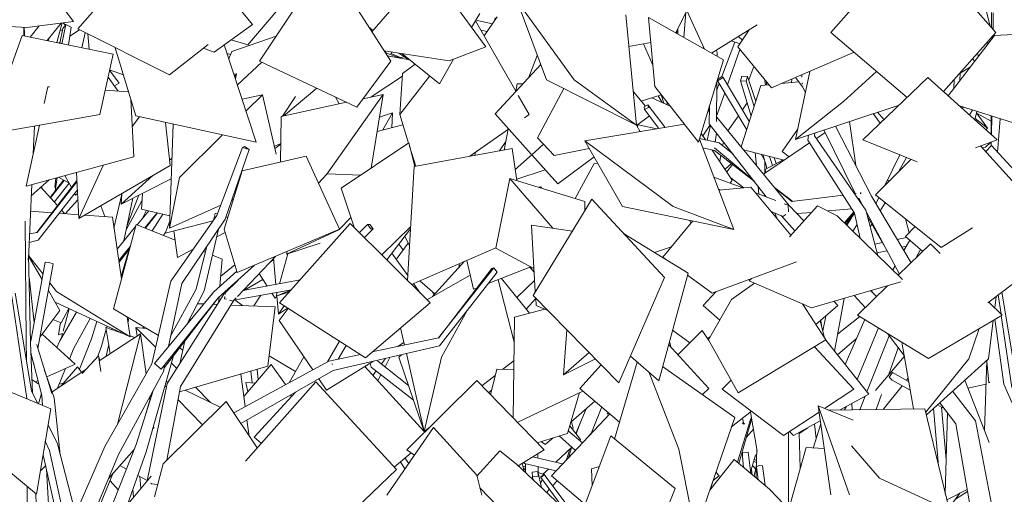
# Model space of a CAD drawing. Header units: millimetres. Extents: x 27350 to 76432, y -300 to 6935.
# Tile 30 of 43: x 71152 to 73440, y 3322 to 4426. Entities that reach past the tile are written whole.
import ezdxf

# ---------------------------------------------------------------- set-up
doc = ezdxf.new("R2010")
doc.units = ezdxf.units.MM
doc.header["$MEASUREMENT"] = 0
doc.layers.add('Nouveau_VRD _ Végétation.VRD', color=7, linetype='Continuous')

# ---------------------------------------------------------------- blocks, each defined once
blk = doc.blocks.new('Élément de coupe_71')
at = {"layer": 'Nouveau_VRD _ Végétation.VRD', "color": 7, "linetype": 'Continuous', "lineweight": 15}
for p, q in [((71287.1, 4403.9), (71441.4, 4580.6)), ((71277.4, 4421.5), (71179.3, 4552.3)), ((71693, 4414.2), (71591, 4540.8)), ((72235.4, 4362.1), (72116.6, 4524.9)), ((71709.6, 4329.1), (71823.9, 4501.6)), ((71970.7, 4397.3), (72040, 4477.3)), ((72376, 4285.9), (72308.2, 4468.6)), ((72440.3, 4285.9), (72308.2, 4468.6)), ((71682.3, 4366.7), (71754, 4451.6)), ((72014.3, 4329.1), (71932.5, 4457.1)), ((72202.4, 4407.4), (72221.1, 4440.2)), ((71168.8, 4407.7), (70912.7, 4421.5)), ((71168.8, 4407.7), (71277.4, 4421.5)), ((71215.7, 4376.8), (71248.4, 4417.8)), ((71238.4, 4372.2), (71251.3, 4418.2)), ((72585.8, 4180.2), (72560.7, 4437.1)), ((72787.6, 4332.1), (72613.4, 4430.9)), ((72628, 4269.8), (72613.4, 4430.9)), ((71161.7, 4392), (71161.6, 4408.1)), ((71163.1, 4394.5), (71162.9, 4408.1)), ((71163.2, 4387.6), (71163.1, 4394.5)), ((71176.3, 4385), (71197.6, 4411.4)), ((71245.8, 4370.6), (71252.8, 4405.1)), ((71250.4, 4369.7), (71259.8, 4414.6)), ((71252.8, 4405.1), (71259.8, 4414.6)), ((71259.8, 4414.6), (71271.5, 4408)), ((71265.3, 4366.6), (71271.5, 4408)), ((71500.4, 4297.5), (71287.1, 4403.9)), ((71604.3, 4350.3), (71693, 4414.2)), ((71973.5, 4400.5), (71963.7, 4408.4)), ((71075.2, 4158.1), (71158, 4388.7)), ((71158, 4388.7), (71369.2, 4345.2)), ((71161.8, 4387.9), (71161.7, 4392)), ((71218.5, 4376.3), (71220.9, 4383.3)), ((71219, 4377.7), (71220.7, 4383)), ((71682.3, 4366.7), (71643.9, 4378.8)), ((71422, 4201.7), (71374.4, 4360.4)), ((71500.4, 4297.5), (71590.3, 4367.5)), ((71604.3, 4350.3), (71579.3, 4359)), ((71701.6, 4140.8), (71627.4, 4366.9)), ((72150.3, 4329.8), (71999, 4353.1)), ((72150.3, 4329.8), (72235.4, 4362.1)), ((71338.4, 4204.8), (71369.2, 4345.2)), ((71936, 4222), (71709.6, 4329.1)), ((71936, 4222), (72014.3, 4329.1)), ((72127.7, 4276.4), (72040.3, 4346.7)), ((72127.7, 4276.4), (72160.3, 4333.6)), ((72729.5, 4140.4), (72787.6, 4332.1)), ((72585.8, 4180.2), (72376, 4285.9)), ((72585.8, 4180.2), (72440.3, 4285.9)), ((71209.2, 4230.3), (71217.9, 4269.4)), ((71217.9, 4269.4), (71221.1, 4269.2)), ((71350.8, 4261.4), (71405, 4258.1)), ((72729.5, 4140.4), (72628, 4269.8)), ((71417.7, 4106.6), (71410.2, 4241)), ((71075.2, 4158.1), (71338.4, 4204.8)), ((71701.6, 4140.8), (71422, 4201.7)), ((71166.9, 4038.4), (71198.1, 4179.9)), ((71183.4, 4113.4), (71186.3, 4177.8)), ((72696.7, 4182.2), (72465.8, 4143.4)), ((72553.2, 3990.8), (72465.8, 4143.4)), ((72670.8, 3990.8), (72465.8, 4143.4)), ((72811.9, 3937.6), (72731.8, 4147.9)), ((71610.2, 3969.9), (71669.6, 4128)), ((71629.7, 3961.4), (71685.8, 4123.4)), ((71674.3, 4130.2), (71669.6, 4128)), ((71669.6, 4128), (71685.8, 4123.4)), ((71685.8, 4123.4), (71674.3, 4130.2)), ((71166.9, 4038.4), (71417.7, 4106.6)), ((71669, 4073.6), (71818.1, 4107.9)), ((71895.5, 3938.1), (71818.1, 4107.9)), ((71669, 4073.6), (71627.2, 3938.1)), ((72258.3, 3894.2), (72290.8, 4056.5)), ((72465.8, 4002.7), (72290.8, 4056.5)), ((72391, 3940.5), (72290.8, 4056.5)), ((71172.5, 3868.5), (71180.2, 4042)), ((72345.1, 3783.7), (72481.4, 4007.8)), ((72650.5, 3825.9), (72481.4, 4007.8)), ((72465.2, 3981.2), (72465.8, 4002.7)), ((72811.9, 3937.6), (72553.2, 3990.8)), ((72811.9, 3937.6), (72670.8, 3990.8)), ((71503.1, 3817.3), (71610.2, 3969.9)), ((71529, 3812.1), (71629.7, 3961.4)), ((71602.5, 3959), (71606.6, 3975.1)), ((71606.6, 3975.1), (71612.2, 3975.2)), ((71167.3, 3679), (71165.2, 3956.8)), ((71580.8, 3794.8), (71614.2, 3938.5)), ((71657.6, 3837.3), (71627.2, 3938.1)), ((71657.6, 3837.3), (71895.5, 3938.1)), ((71756.2, 3766.7), (71920.4, 3951.8)), ((72105.7, 3766.7), (71920.4, 3951.8)), ((71941.6, 3930.7), (71960.2, 3949)), ((71953.3, 3919), (71973.4, 3939.4)), ((71965.6, 3949.1), (71960.2, 3949)), ((71960.2, 3949), (71968.1, 3939.3)), ((71973.4, 3939.4), (71965.6, 3949.1)), ((71968.1, 3939.3), (71973.4, 3939.4)), ((72436.5, 3933.9), (72341.3, 3947.7)), ((72350.4, 3792.4), (72341.3, 3947.7)), ((72705.6, 3836), (72555.3, 3928.3)), ((71562, 3799), (71587.2, 3898.4)), ((72347.2, 3847.1), (72258.3, 3894.2)), ((71170.6, 3868.4), (71172.5, 3868.5)), ((71177.3, 3674), (71172.9, 3877.7)), ((71658.2, 3781.9), (71746.4, 3874.9)), ((71177.9, 3677.6), (71211.5, 3861.2)), ((71194.3, 3661.1), (71230.3, 3857.9)), ((71211.5, 3861.2), (71219.8, 3860.5)), ((71219.8, 3860.5), (71230.3, 3857.9)), ((71613.4, 3778.2), (71698.1, 3854.5)), ((72125.1, 3685.1), (72249.1, 3846.8)), ((72125.4, 3685.2), (72253.9, 3848.3)), ((72249.1, 3846.8), (72253.9, 3848.3)), ((72253.9, 3848.3), (72261.6, 3838.6)), ((71185.9, 3721.3), (71174, 3826.5)), ((71603.2, 3792.9), (71656.6, 3840.7)), ((72127.9, 3666.7), (72261.6, 3838.6)), ((72544.7, 3581.1), (72650.5, 3825.9)), ((72637.1, 3585.9), (72705.6, 3836)), ((71459.4, 3625.3), (71503.1, 3817.3)), ((71498.1, 3665.2), (71529, 3812.1)), ((71503.6, 3691.3), (71562, 3799)), ((71628.8, 3789.5), (71659.5, 3819.8)), ((71671, 3795.4), (71803.9, 3820.4)), ((71168.6, 3544.4), (71134.1, 3781.5)), ((71179.3, 3562.1), (71141.9, 3789.3)), ((71465.7, 3625.9), (71600.2, 3788.9)), ((71480.8, 3612.4), (71613.4, 3778.2)), ((71487.8, 3615.7), (71611, 3775.3)), ((71494.9, 3579.3), (71626.9, 3787.1)), ((71540.6, 3716.7), (71580.8, 3794.8)), ((71594.9, 3782.5), (71603.2, 3792.9)), ((71626.9, 3787.1), (71631.4, 3787.9)), ((71628.6, 3781.6), (71628.5, 3776.4)), ((71628.5, 3776.4), (71632.7, 3775.2)), ((71628.8, 3789.5), (71628.7, 3787.4)), ((71647.6, 3770.7), (71655.1, 3778.6)), ((71650.1, 3773.3), (71783.5, 3797.5)), ((72544.7, 3581.1), (72345.1, 3783.7)), ((72352.2, 3760.9), (72351.3, 3777.5)), ((71525.6, 3572.4), (71648.7, 3771.9)), ((71639.7, 3773.1), (71647.6, 3770.7)), ((71955.7, 3639.4), (71756.2, 3766.7)), ((71955.7, 3639.4), (72105.7, 3766.7)), ((72379.4, 3748.9), (72352.2, 3760.9)), ((71186, 3722.1), (71183.7, 3740.9)), ((71971.4, 3652.7), (72125.4, 3685.2)), ((71167.7, 3632.8), (71167.3, 3679)), ((71181.7, 3557.2), (71177.3, 3674)), ((71191.8, 3669.4), (71191.7, 3670.2)), ((71226.6, 3555.9), (71191.8, 3669.4)), ((71867.6, 3629.8), (71895.2, 3677.9)), ((71880.9, 3609.7), (72127.9, 3666.7)), ((71892.6, 3636.1), (71910.9, 3668)), ((71203.9, 3551.5), (71178.2, 3650.5)), ((71185.5, 3622.5), (71178.4, 3646)), ((71446.2, 3420.4), (71509.6, 3644)), ((71870.7, 3631.5), (71943.9, 3646.9)), ((72637.1, 3585.9), (72571.3, 3642.8)), ((71349.7, 3432.6), (71459.4, 3625.3)), ((71465.7, 3625.9), (71480.8, 3612.4)), ((71486, 3607.5), (71488.8, 3620.5)), ((71649.6, 3511.2), (71870.7, 3631.5)), ((71877.3, 3625.1), (71878.5, 3624.8)), ((71878.5, 3624.8), (71878.7, 3623.7)), ((72534.5, 3450.2), (72587.2, 3629)), ((72814.1, 3500.2), (72646.1, 3618.7)), ((71224.2, 3520.5), (71042.2, 3596.8)), ((71232.7, 3545.8), (71209.3, 3612.2)), ((71381.6, 3413.9), (71486, 3607.5)), ((71480.8, 3612.4), (71481.7, 3612.8)), ((71666.1, 3486.4), (71880.9, 3609.7)), ((72683.5, 3426.3), (72613.8, 3606.1)), ((71448.3, 3352.7), (71494.9, 3579.3)), ((71493.9, 3400.8), (71525.6, 3572.4)), ((71676.6, 3398.9), (71840.3, 3583.1)), ((72027.6, 3379.1), (71840.3, 3583.1)), ((72051.7, 3424.9), (72214.3, 3586.1)), ((72370.7, 3424.9), (72214.3, 3586.1)), ((71193.5, 3533.4), (71179.3, 3562.1)), ((71205.3, 3528.4), (71203.9, 3551.5)), ((71423.1, 3437.6), (71463.5, 3565.7)), ((71441.7, 3496.6), (71460.7, 3560.5)), ((71169, 3543.6), (71168.6, 3544.4)), ((71246.4, 3413.7), (71232.7, 3545.8)), ((71485.6, 3392.6), (71632.1, 3537.7)), ((71703.7, 3429.4), (71632.1, 3537.7)), ((73037.3, 3320.4), (73007.5, 3527.1)), ((73088.6, 3494.1), (73007.5, 3527.1)), ((73080.3, 3320.4), (73007.5, 3527.1)), ((71191.3, 3322.2), (71224.2, 3520.5)), ((73255.8, 3520.7), (73031.6, 3517.3)), ((73312.5, 3283.6), (73255.8, 3520.7)), ((71239.9, 3438.8), (71218, 3483.4)), ((72722.4, 3235.4), (72814.1, 3500.2)), ((72005.1, 3319.5), (72113.4, 3476.7)), ((72214.2, 3366.1), (72113.4, 3476.7)), ((72464.2, 3292.1), (72525.8, 3457.3)), ((72675.7, 3335), (72525.8, 3457.3)), ((71191.3, 3322.2), (71048.9, 3438.6)), ((71221.2, 3423.4), (71211.7, 3445.3)), ((71294.2, 3228.8), (71239.9, 3438.8)), ((71282, 3276), (71349.7, 3432.6)), ((71332.7, 3209.6), (71423.1, 3437.6)), ((73150.3, 3359.2), (73085, 3434.5)), ((71253.6, 3204.7), (71206.5, 3413.7)), ((71274.6, 3182.6), (71221.2, 3423.4)), ((71290.2, 3193.2), (71381.6, 3413.9)), ((71402.5, 3297.9), (71446.2, 3420.4)), ((72069.5, 3413), (72051.7, 3424.9)), ((72214.8, 3363.8), (72267.9, 3422.5)), ((72305.9, 3392.6), (72267.9, 3422.5)), ((72310.9, 3387.9), (72370.7, 3424.9)), ((72722.4, 3235.4), (72683.5, 3426.3)), ((71485.6, 3392.6), (71465.1, 3315.8)), ((72422.6, 3282.4), (72305.9, 3392.6)), ((71220.8, 3268.4), (71214.2, 3379.8)), ((71372.6, 3262.2), (71457.4, 3363.6)), ((71831.9, 3192.3), (72027.6, 3379.1)), ((72226.2, 3319.5), (72214.2, 3366.1)), ((71456.7, 3347.4), (71458.8, 3346.3)), ((71458.8, 3346.3), (71472.7, 3344.4)), ((73312.5, 3283.6), (73150.3, 3359.2)), ((71170.4, 3070.3), (71169.7, 3339.9)), ((71197.4, 3074.3), (71189.8, 3323.4)), ((72333.1, 3221.4), (72221.7, 3336.8)), ((72599.1, 3148.7), (72675.7, 3335))]:
    blk.add_line(p, q, dxfattribs=at)
blk = doc.blocks.new('Élément de coupe_72')
at = {"layer": 'Nouveau_VRD _ Végétation.VRD', "color": 7, "linetype": 'Continuous', "lineweight": 15}
for p, q in [((71192.3, 3930.8), (71285, 4051.7)), ((71192.5, 3930.8), (71285.2, 4048.4)), ((71195.1, 3912.4), (71286.2, 4029.6)), ((71435, 3985.2), (71437.2, 4021.4)), ((71501.4, 3969.1), (71435, 3985.2)), ((71227.4, 3976.5), (71177.5, 3980.1)), ((71289.5, 3972), (71244, 3975.3)), ((71367.5, 3966.4), (71304, 3971)), ((71388.9, 3823.1), (71367.5, 3966.4)), ((71369.9, 3752.9), (71423, 3949.2)), ((71513.2, 3912.9), (71423, 3949.2)), ((71175.1, 3927.2), (71192.5, 3930.8)), ((71174.3, 3907.6), (71195.1, 3912.4)), ((71206.4, 3833.7), (71172.9, 3877.4)), ((71204.2, 3821.3), (71173, 3875.7)), ((71583.7, 3884.5), (71579.1, 3886.4)), ((71622.9, 3868.7), (71600.1, 3877.9)), ((71617.6, 3805.8), (71622.9, 3868.7)), ((71237.4, 3793.2), (71222.1, 3813.2)), ((71245.4, 3749.2), (71218.9, 3795.6)), ((71409.1, 3688.1), (71237.4, 3793.2)), ((71614.4, 3767.3), (71615.4, 3780)), ((71409.1, 3688.1), (71234.5, 3768.3)), ((71248.3, 3720.4), (71266.5, 3753.6)), ((71474.4, 3691), (71369.9, 3752.9)), ((71199.1, 3687.2), (71245.4, 3749.2)), ((71409.1, 3688.1), (71402.2, 3733.7)), ((71248.3, 3720.4), (71229.5, 3728)), ((71425.1, 3689.9), (71422.2, 3709.6)), ((71446.3, 3707.6), (71422.2, 3709.6)), ((71468.1, 3663.5), (71422.2, 3709.6)), ((71531.4, 3657.2), (71523.5, 3661.9)), ((71517.1, 3614.2), (71504.7, 3626.7)), ((71676, 3525.6), (71665.7, 3601.1)), ((71197, 3578.1), (71180.6, 3588.3)), ((71493.1, 3570.5), (71489.7, 3574)), ((71496.9, 3582.5), (71492.7, 3584.5)), ((71595.2, 3535.7), (71560.5, 3570.6)), ((71195.7, 3532.4), (71202.7, 3556.2)), ((71618.4, 3524.1), (71536.4, 3563.6)), ((71576.8, 3482.9), (71520, 3542.3)), ((71595.9, 3535), (71595.2, 3535.7)), ((71685.4, 3457.2), (71680.3, 3494.5)), ((71400.2, 3380), (71384.9, 3388.3)), ((71448.5, 3353.5), (71426.6, 3365.5))]:
    blk.add_line(p, q, dxfattribs=at)
blk = doc.blocks.new('Élément de coupe_73')
at = {"layer": 'Nouveau_VRD _ Végétation.VRD', "color": 7, "linetype": 'Continuous', "lineweight": 15}
for p, q in [((71223.2, 4011.7), (71254.4, 4052.3)), ((71223.8, 4011), (71255.7, 4051.5)), ((71234.1, 4036.2), (71236.5, 4057.3)), ((71234.5, 4026.3), (71239.5, 4058.2)), ((71266.8, 4045.4), (71242.4, 4058.9)), ((71203.9, 4033.4), (71203.1, 4037.2)), ((71232.6, 4001.2), (71266.9, 4045.2)), ((71236, 4035.8), (71234.1, 4036.2)), ((71286.9, 4018.4), (71285.8, 4020.6)), ((71669.7, 3760.8), (71651.9, 3773.6))]:
    blk.add_line(p, q, dxfattribs=at)
blk = doc.blocks.new('Élément de coupe_74')
at = {"layer": 'Nouveau_VRD _ Végétation.VRD', "color": 7, "linetype": 'Continuous', "lineweight": 15}
for p, q in [((72695.8, 4384.2), (72700.3, 4441.9)), ((72255.6, 4422.9), (72256.7, 4429.8)), ((71268.4, 4387.3), (71291.2, 4401.8)), ((71296.8, 4360.1), (71304.6, 4395.1)), ((72678.4, 4394.1), (72681.6, 4402.7)), ((72681.4, 4392.3), (72681.6, 4404)), ((71243.1, 4371.2), (71246.4, 4373.2)), ((71313.5, 4356.7), (71310.4, 4392.3)), ((71645, 4351.9), (71748.3, 4387.5)), ((71638, 4334.7), (71645, 4351.9)), ((72003.2, 4348.5), (71999.8, 4352.9)), ((72036.2, 4336), (72003.2, 4348.5)), ((72056.2, 4332.4), (72033.6, 4347.7)), ((72741.4, 4358.3), (72741.5, 4361.7)), ((71634, 4346.8), (71642, 4344.6)), ((71658, 4273.7), (71714.9, 4326.6)), ((71649.8, 4298.6), (71656.3, 4299.7)), ((71651.5, 4293.4), (71656.3, 4299.7)), ((71653.4, 4287.6), (71656.3, 4299.7)), ((73322.3, 4284.2), (73323.6, 4282.4)), ((73322.9, 4265.7), (73323.8, 4286.5)), ((73337.1, 4284), (73337.7, 4301.1)), ((71404.5, 4259), (71404.8, 4259.1)), ((71404.5, 4258.2), (71404.5, 4259)), ((71766, 4201.6), (71842.3, 4266.3)), ((71762.8, 4200.9), (71792.9, 4246.7)), ((71894.5, 4229.6), (71885.8, 4245.7)), ((72648.9, 4231.3), (72642.9, 4250.7)), ((72657.8, 4227.1), (72655.3, 4235)), ((71413.8, 4177.2), (71430.6, 4199.8)), ((71759.8, 4196.3), (71760, 4196.7)), ((71759.8, 4196.3), (71760, 4196.5)), ((71760, 4196), (71759.8, 4196.3)), ((73401.4, 4173.2), (73372.6, 4195.6)), ((73375.7, 4209.2), (73401.4, 4173.2)), ((71501.7, 4086.6), (71491.2, 4186.6)), ((73397.5, 4169.7), (73401.4, 4173.2)), ((72767.9, 4141.3), (72771.6, 4161.5)), ((72785.7, 4132.3), (72787.3, 4141.3)), ((71743.8, 4130.3), (71759.2, 4137.5)), ((72763.9, 4119), (72764.4, 4121.8)), ((73389.3, 4127.3), (73396.8, 4128.7)), ((73396.8, 4128.7), (73409.2, 4141)), ((71500.5, 4098.5), (71506.2, 4103.7)), ((72779.1, 4096.2), (72781.6, 4109.8)), ((71290, 3962.8), (71346, 4086.6)), ((71290, 3962.8), (71501.7, 4086.6)), ((71346, 4086.6), (71346.5, 4087.3)), ((71290, 3962.8), (71283.9, 4070.2)), ((71387.7, 3996.2), (71461.4, 4063)), ((71387.7, 3996.2), (71504.5, 4055.7)), ((71387.7, 3996.2), (71389.3, 4020.8)), ((73151.8, 3981), (73163.5, 3999.9)), ((71631.1, 3965.4), (71636.1, 3966.6)), ((73070.5, 3951.1), (73091.4, 3977.2)), ((73072.5, 3949.2), (73092.4, 3975)), ((71490.2, 3929.2), (71601.7, 3957.8)), ((71490.2, 3929.2), (71500.9, 3956.8)), ((73088.5, 3933.6), (73098.2, 3948.8)), ((73128.7, 3943.6), (73132.5, 3949.8)), ((71519, 3872.2), (71510.2, 3934.3)), ((71610, 3920.5), (71629.4, 3930.8)), ((71519, 3872.2), (71555.1, 3891.4)), ((72027.4, 3868), (72054.9, 3905.9)), ((71727.1, 3806), (71708.4, 3834.9)), ((71745.5, 3777.5), (71737.9, 3789.2)), ((71745.5, 3777.5), (71750, 3780.7)), ((73045.5, 3654.8), (73068.2, 3777.4)), ((73018.4, 3701.5), (73025.6, 3736.3)), ((73052.8, 3694.1), (73104.1, 3735.1)), ((73052.6, 3645.8), (73096.7, 3683.7)), ((72665.1, 3664.3), (72662.4, 3678)), ((71969.3, 3617.3), (71966.7, 3626.5)), ((72066.9, 3541.3), (71969.3, 3617.3)), ((71984.6, 3631.4), (71984, 3633.5)), ((72055.5, 3574.8), (71984.6, 3631.4)), ((73115, 3545.3), (73114, 3548.2)), ((73086.8, 3518.1), (73085.6, 3532.5)), ((72819.9, 3396.1), (72850.7, 3495.3)), ((72823.5, 3393.1), (72852.9, 3495.8)), ((72831.3, 3487.8), (72835.1, 3484.8)), ((72835.1, 3484.8), (72832, 3498.5)), ((72835.1, 3484.8), (72836.9, 3485.9)), ((72850.7, 3495.3), (72852.4, 3499.6)), ((72851, 3494.7), (72853.1, 3495.9)), ((72852.4, 3494), (72853.2, 3495)), ((72841, 3454.2), (72857, 3473.3)), ((72963.3, 3463), (72983.3, 3476.2)), ((72850.5, 3372.9), (72861.5, 3410.5)), ((72861.5, 3410.5), (72864.7, 3414.4)), ((72047.5, 3381), (72037, 3397.4)), ((72056.1, 3393.6), (72047.3, 3406.2)), ((72862.5, 3380.2), (72855.1, 3388.5)), ((72864.3, 3400), (72859.3, 3402.8)), ((72327.9, 3377.8), (72322.6, 3382.3)), ((72362.8, 3360.7), (72370.2, 3366.2)), ((72370.9, 3367.7), (72363.5, 3362.2)), ((72370.2, 3366.2), (72370.9, 3367.7)), ((72428.4, 3290.7), (72370.9, 3367.7)), ((72854.4, 3366.9), (72852.4, 3379.4)), ((72858.6, 3363.4), (72863.9, 3386)), ((72363.5, 3362.2), (72362.8, 3360.7)), ((72415.7, 3288.9), (72362.8, 3360.7)), ((72758.8, 3339), (72763.4, 3353.7)), ((72758.9, 3335.5), (72758.7, 3340.3)), ((73326.5, 3310.5), (73354.7, 3327.8))]:
    blk.add_line(p, q, dxfattribs=at)
blk = doc.blocks.new('Élément de coupe_75')
at = {"layer": 'Nouveau_VRD _ Végétation.VRD', "color": 7, "linetype": 'Continuous', "lineweight": 15}
for p, q in [((72250.7, 4415.6), (72212, 4424.2)), ((72261.8, 4431.9), (72231.6, 4387.7)), ((72238.7, 4398), (72223.7, 4401.5)), ((72831.7, 4377.9), (72822.2, 4386.4)), ((72006.4, 4341.5), (72058.7, 4331.9)), ((73371.5, 4328.6), (73365.9, 4334.3)), ((72846.7, 4285.5), (72858.3, 4316.8)), ((73335.3, 4299.5), (73361.8, 4316.1)), ((71968.7, 4245.8), (72041.4, 4293.9)), ((72841.7, 4169.2), (72773.3, 4284.9)), ((72773.5, 4285.5), (72775.4, 4284)), ((72783.9, 4293.7), (72774.1, 4287.4)), ((72775.4, 4284), (72786.9, 4291.3)), ((72786.9, 4291.3), (72783.9, 4293.7)), ((72847.8, 4188.3), (72786.9, 4291.3)), ((72830.4, 4294.1), (72827.4, 4283.3)), ((72827.4, 4283.3), (72840.7, 4282.8)), ((72852, 4201.5), (72827.4, 4283.3)), ((72843.7, 4293.6), (72830.4, 4294.1)), ((72840.7, 4282.8), (72843.7, 4293.6)), ((72859.1, 4223.5), (72840.7, 4282.8)), ((72862.8, 4235.3), (72843.7, 4293.6)), ((72846.8, 4284.1), (72846.7, 4285.5)), ((72883.6, 4283.4), (72884.2, 4285.1)), ((72885, 4273.3), (72883.6, 4283.4)), ((72887.5, 4273.5), (72887.6, 4280.8)), ((72962.4, 4281.1), (72922, 4277)), ((72946, 4279.5), (72946.3, 4287.5)), ((72828.9, 4129.5), (72874.7, 4272.2)), ((72893.1, 4274.1), (72874.7, 4272.2)), ((71669, 4240.3), (71716.1, 4250.8)), ((71678, 4212.8), (71716.1, 4250.8)), ((71747.8, 4113), (71716.1, 4250.8)), ((71910.2, 4233), (71910.7, 4234)), ((72663.5, 4224.5), (72621.4, 4244)), ((72645.3, 4233), (72636, 4248.6)), ((73195.2, 4226.4), (73194.5, 4226.7)), ((73342.5, 4219.2), (73344.6, 4222.2)), ((73359, 4204.3), (73366.5, 4215.3)), ((73371.9, 4192.7), (73376.4, 4212.2)), ((71988.2, 4198.6), (72018.3, 4209.2)), ((71996, 4169), (72018.3, 4209.2)), ((72016.6, 4174.2), (72018.3, 4209.2)), ((71500.3, 3940.4), (71509.1, 4182.7)), ((71982.8, 4165.7), (72042.8, 4180.9)), ((71523.3, 4058.3), (71623.1, 4157.9)), ((72281.8, 4142.5), (72266.9, 4120.4)), ((72745.7, 4146.2), (72735.8, 4161.1)), ((71744.8, 4126.2), (71759.2, 4135.8)), ((72808.1, 4052.6), (72761.6, 4122.4)), ((72928.9, 4098.9), (72834.2, 4123.1)), ((72209.9, 4110), (72211.3, 4117.2)), ((72864, 4086.8), (72861.4, 4116.1)), ((72882.4, 4100.4), (72875.1, 4112.6)), ((72887.3, 4084), (72879, 4111.7)), ((72884.6, 4076.9), (72926.3, 4099.6)), ((72901.6, 4086.1), (72894.9, 4107.6)), ((72910.3, 4090.8), (72905.7, 4104.8)), ((73195.3, 4073), (73212.9, 4105)), ((72883.5, 4068.1), (72884, 4094.8)), ((72886.2, 4070), (72884.6, 4076.9)), ((72888, 4078.7), (72887.3, 4084)), ((72894.4, 4082.5), (72894.6, 4082.3)), ((72894.8, 4082.4), (72895.7, 4083)), ((71500.3, 3940.4), (71523.3, 4058.3)), ((72802.8, 4045.4), (72808.1, 4052.6)), ((73171.9, 4049.7), (73168.6, 4052)), ((72869.8, 4020), (72868.2, 4037.6)), ((71645.2, 4006.1), (71648.7, 4007.7)), ((72882.5, 4015.2), (72882.6, 4019.2)), ((71500.3, 3940.4), (71619.4, 3994.4)), ((72902.2, 3974.7), (72901.8, 3978.2)), ((72910.2, 3965.1), (72909.4, 3968.9)), ((73231.8, 3943.1), (73232.2, 3944.7)), ((72057.9, 3900), (72047.1, 3921.6)), ((73206.5, 3888.6), (73220.3, 3912.7)), ((73234.2, 3870.8), (73245.2, 3891.1)), ((71733.9, 3861.8), (71742.5, 3868)), ((72053.8, 3830.8), (72017.3, 3882.1)), ((72111.6, 3781.9), (72185.9, 3863.5)), ((72172.6, 3848.9), (72174.1, 3858.4)), ((72347.7, 3838.5), (72337.5, 3849.6)), ((73180.9, 3843.6), (73186.2, 3852.8)), ((72337, 3742.6), (72272, 3823.9)), ((72083.8, 3788.5), (72067.3, 3811.8)), ((72117, 3787.9), (72082, 3818.3)), ((72307.8, 3779.2), (72348.8, 3819.1)), ((72114.8, 3785.5), (72111, 3793.1)), ((72329.2, 3752.5), (72351.3, 3776.9)), ((71565.4, 3765), (71580, 3764.4)), ((71602, 3763.5), (71611.7, 3763.1)), ((71642.5, 3761.9), (71745.7, 3757.7)), ((71728.6, 3619.3), (71745.7, 3757.7)), ((71776.1, 3754), (71755, 3726)), ((71546.7, 3724.1), (71548.6, 3732.2)), ((71833.4, 3611.2), (71755, 3726)), ((73022.4, 3685.9), (73012.3, 3725)), ((73015, 3714.7), (73013.8, 3726.2)), ((73070.5, 3623.2), (73115.8, 3728)), ((73097.9, 3588.7), (73147.6, 3708.7)), ((71337.2, 3632.1), (71433, 3695.1)), ((71379.3, 3484.5), (71433, 3695.1)), ((71446.1, 3601.9), (71433, 3695.1)), ((72301.5, 3683.4), (72298.3, 3687.5)), ((72709.6, 3673.7), (72669.3, 3703.5)), ((72750.4, 3683.8), (72756.6, 3687.7)), ((73120.8, 3559.7), (73172.6, 3690.5)), ((71524.1, 3625.3), (71536.3, 3678.5)), ((72029, 3664.9), (72045.2, 3674.8)), ((73171.1, 3598.9), (73193.7, 3662.5)), ((71297.6, 3602.7), (71335.6, 3643.3)), ((71340.5, 3607.5), (71335.6, 3643.3)), ((71338.2, 3632.8), (71335.6, 3643.3)), ((72037.8, 3644.9), (72037.1, 3645.8)), ((73141.2, 3563.2), (73207.5, 3642.5)), ((71523.2, 3559.7), (71728.6, 3619.3)), ((71865.5, 3564.1), (71974.5, 3631.3)), ((72092, 3467.4), (71953.9, 3618.6)), ((71227.7, 3560.2), (71306.1, 3611.7)), ((71865.5, 3564.1), (71847.5, 3590.5)), ((73158.3, 3519.2), (73202.7, 3574.2)), ((73212.9, 3586.9), (73216.5, 3591.4)), ((71454.7, 3540.5), (71453.7, 3547.6)), ((71697.1, 3454.5), (71793.2, 3559.4)), ((73104.4, 3518.4), (73116.8, 3549.7)), ((73142.6, 3519), (73154.9, 3553.5)), ((72432.8, 3489.2), (72488.7, 3538.1)), ((73068.5, 3517.9), (73071.4, 3524.7)), ((73069.6, 3517.9), (73072.4, 3525.2)), ((73305.1, 3402.8), (73294.3, 3524.1)), ((72387.9, 3364.8), (72523.4, 3508.8)), ((72865.9, 3422.3), (72850.2, 3512.7)), ((73103.7, 3518.4), (73105, 3519.9)), ((73287.6, 3387.5), (73275.7, 3521.4)), ((71463.8, 3476.3), (71463.2, 3480.4)), ((72995.8, 3429.2), (73013.5, 3485.4)), ((73002.8, 3451.4), (72999, 3484.9)), ((71461.2, 3473.5), (71463.8, 3476.3)), ((72443.4, 3423.8), (72406, 3457.6)), ((72459.7, 3441.1), (72426.8, 3469)), ((72938.9, 3371.3), (72938.7, 3466.3)), ((72965.7, 3381.6), (72963.2, 3465.2)), ((71713.4, 3440.3), (71697.1, 3454.5)), ((72355.6, 3440.4), (72355.6, 3442.1)), ((72373.3, 3437.2), (72363.9, 3444.6)), ((72373.3, 3437.2), (72391.6, 3453.2)), ((71359, 3359.3), (71418.3, 3425.5)), ((72022.3, 3384.8), (72061.5, 3418.3)), ((72356.3, 3405.7), (72356.1, 3415.9)), ((72863.6, 3375.6), (72865, 3427.2)), ((71200.2, 3375.9), (71212.4, 3387.5)), ((72325.2, 3392.9), (72322.8, 3395.3)), ((72398.7, 3376.3), (72325.2, 3392.9)), ((72327.9, 3371.8), (72327.8, 3392.3)), ((72413.8, 3392.3), (72344.2, 3408.5)), ((71314.9, 3239.6), (71369.6, 3371.2)), ((72356.6, 3374.6), (72343.1, 3372.9)), ((72343.1, 3372.9), (72343.8, 3362.4)), ((72343.8, 3362.4), (72357.3, 3364.1)), ((72357.3, 3364.1), (72356.6, 3374.6)), ((72364.5, 3337.3), (72356.6, 3374.6)), ((72356.9, 3372.9), (72356.7, 3385.8)), ((72466.3, 3297.8), (72387.9, 3364.8)), ((72763.4, 3353.7), (72777.8, 3364.8)), ((72777.8, 3364.8), (72770.2, 3373.2)), ((72863.2, 3359.5), (72863.6, 3375.6)), ((72938.7, 3296.3), (72938.9, 3371.3)), ((72345.3, 3355.4), (72343.8, 3362.4)), ((73315.1, 3295), (73336.6, 3324.2))]:
    blk.add_line(p, q, dxfattribs=at)
blk = doc.blocks.new('Élément de coupe_76')
at = {"layer": 'Nouveau_VRD _ Végétation.VRD', "color": 7, "linetype": 'Continuous', "lineweight": 15}
for p, q in [((71258.6, 4413), (71253, 4418.4)), ((71246.3, 4400.4), (71252.2, 4402)), ((72045.4, 4339.7), (72035.6, 4336.3)), ((71393.2, 4297.5), (71361.2, 4308.6)), ((71757.4, 4134.7), (71755.8, 4135.9)), ((72835.1, 4034.5), (72804.5, 4058)), ((71371.3, 3940.8), (71389.2, 4019.4)), ((71394.1, 3910.8), (71414.9, 4010.1)), ((71399.6, 3937), (71436.2, 4004.5)), ((71425.1, 3948.4), (71452.1, 3981.1)), ((71436.6, 3962.3), (71446.9, 3982.3)), ((71443.2, 3941.1), (71471.4, 3976.4)), ((71444.8, 3940.5), (71472.4, 3976.1)), ((71460.3, 3934.2), (71485, 3973.1)), ((71378.6, 3892), (71421.7, 3944.3)), ((71486.7, 3923.6), (71490.4, 3929.6)), ((71382.6, 3865.3), (71409.4, 3898.8)), ((71383.7, 3861.4), (71407.6, 3892.3)), ((71388.1, 3828.2), (71405.6, 3889.6)), ((71383.4, 3859.8), (71384.7, 3866.2)), ((71619.5, 3828.9), (71652.2, 3855)), ((72345.1, 3848.2), (72339.2, 3847.8)), ((71673.1, 3795.8), (71717.3, 3821.1)), ((71657, 3817.4), (71657.4, 3817.7)), ((71725.8, 3805.7), (71726.5, 3806.9)), ((71696.6, 3759.7), (71712.4, 3784.6)), ((71245.7, 3678.2), (71284, 3745.5)), ((71277.6, 3659.6), (71316, 3730.8)), ((71403.9, 3722.5), (71405.6, 3731.7)), ((71319, 3683.3), (71331.8, 3723.6)), ((71391.9, 3696), (71352.7, 3709.5)), ((71362.6, 3648.9), (71352.7, 3709.5)), ((71354.3, 3708.9), (71355.4, 3712.8)), ((71366.2, 3704.8), (71366.7, 3707.6)), ((71280.9, 3624), (71204.5, 3694.4)), ((71342.1, 3666), (71353.3, 3705.6)), ((71419.8, 3686.4), (71408.8, 3690.2)), ((71238.9, 3662.7), (71245.7, 3678.2)), ((71290.9, 3612.3), (71319, 3683.3)), ((71333.1, 3640.6), (71342.1, 3666)), ((71353.4, 3642.8), (71359.1, 3670.4)), ((71267.8, 3636), (71277.6, 3659.6)), ((71793.3, 3607.4), (71731.6, 3643.5)), ((71778.2, 3581.1), (71812.8, 3641.3)), ((72001.1, 3618.3), (72012.4, 3640)), ((71215.3, 3595.1), (71280.9, 3624)), ((71248.3, 3573.7), (71286.6, 3617.9)), ((71296.2, 3605.3), (71286.6, 3617.9)), ((71672.9, 3548.7), (71736.7, 3623.4)), ((71770.1, 3576.8), (71736.7, 3623.4)), ((71992.8, 3624.9), (72002.2, 3637.7)), ((71239.7, 3568.1), (71258.8, 3614.2)), ((71973, 3597.8), (71980.8, 3608.4)), ((71984.1, 3585.5), (71991.6, 3599.9)), ((71188.6, 3583.3), (71194.9, 3586.1)), ((71700, 3580.4), (71677.7, 3581.6)), ((71682.3, 3559.7), (71677.7, 3581.6)), ((71783.7, 3549), (71781.4, 3552.6)), ((72455.2, 3449.4), (72430.3, 3480.9)), ((72452.7, 3447), (72455.2, 3449.4)), ((72397.7, 3396), (72435.4, 3431)), ((72327.8, 3384.9), (72321, 3387.8)), ((72367.6, 3368.1), (72357, 3372.6)), ((72367.6, 3368.1), (72380.8, 3380.4)), ((71381.2, 3332), (71362.1, 3353.2)), ((71433.6, 3335.1), (71431.1, 3363)), ((71416.6, 3314.8), (71415, 3332.9))]:
    blk.add_line(p, q, dxfattribs=at)
blk = doc.blocks.new('Élément de coupe_77')
at = {"layer": 'Nouveau_VRD _ Végétation.VRD', "color": 7, "linetype": 'Continuous', "lineweight": 15}
for p, q in [((71218.6, 4380.4), (71220.3, 4382)), ((72783.9, 4293.7), (72813.9, 4373.5)), ((72826, 4369.3), (72805.8, 4376.3)), ((72014.9, 4346.8), (72017.2, 4350.3)), ((72797.2, 4273.8), (72825.9, 4356.5)), ((72038.3, 4337.2), (72014.9, 4346.8)), ((71383, 4278.2), (71361.1, 4308.5)), ((71380.9, 4259.6), (71357.5, 4292.1)), ((71372.3, 4271.5), (71383, 4278.2)), ((72772, 4261.9), (72777.8, 4277.3)), ((72774, 4207), (72790.8, 4255.3)), ((72750.6, 4209.8), (72754.5, 4215.5)), ((72753.9, 4220.8), (72754.8, 4220.8)), ((72754.5, 4215.5), (72754.8, 4216.2)), ((72842.9, 4231.8), (72831.6, 4215.6)), ((72771.5, 4203.3), (72774, 4207)), ((72822.3, 4202.1), (72798, 4167.2)), ((73409.5, 4189.2), (73376.9, 4207.6)), ((72739.4, 4155.7), (72756.4, 4180.9)), ((72749.6, 4145.4), (72757.5, 4179.5)), ((72829.2, 4130.4), (72827.6, 4131.1)), ((72836.1, 4120.8), (72837.3, 4122.3)), ((72791.4, 4077.8), (72805.9, 4090.8)), ((72795.2, 4072), (72808.9, 4088.4)), ((71179.1, 4016), (71221, 4053.1)), ((71272.3, 4035.1), (71257.3, 4063)), ((71240, 3993), (71201.6, 4035.9)), ((71258.2, 3974.3), (71287.6, 4006.3)), ((71281.8, 4017.5), (71279.8, 4021.3)), ((71281.8, 4017.5), (71286.7, 4021.3)), ((71401.6, 3946.8), (71428.7, 4017.1)), ((71256.6, 3974.4), (71249.5, 3982.3)), ((71350.3, 3967.7), (71341, 3992.6)), ((73074.5, 3947.3), (73084.7, 3965)), ((73219.1, 3929.7), (73210.4, 3962.2)), ((73191.3, 3914.3), (73213.1, 3918.9)), ((72043.4, 3890.1), (72033.4, 3903.4)), ((73139.4, 3903.3), (73157, 3907.1)), ((73202.1, 3896.1), (73212.2, 3898.5)), ((71404.8, 3886.8), (71406.1, 3886.8)), ((73144.8, 3882.9), (73167.3, 3888.1)), ((72338.1, 3849), (72339.3, 3850.3)), ((71267.1, 3753.3), (71253.4, 3701.4)), ((71242.4, 3692.4), (71246.8, 3720.9)), ((71439.6, 3708.2), (71438.9, 3712)), ((71242.4, 3692.4), (71251.8, 3695.4)), ((71251.8, 3695.4), (71248.6, 3683.4)), ((71692.7, 3580.8), (71689.7, 3608)), ((71706.6, 3588.2), (71704, 3612.2)), ((71720.2, 3605.6), (71722.2, 3606.4)), ((71720.3, 3604.2), (71720.2, 3605.6)), ((71243.7, 3577.9), (71253.8, 3580.1)), ((72480.1, 3462.8), (72504.6, 3524.7)), ((72444.5, 3463), (72468.2, 3520.1)), ((72517, 3507.8), (72520.1, 3511.6)), ((72438.6, 3474.5), (72434.4, 3490.6)), ((72445.2, 3462.1), (72456.3, 3491.4)), ((72473.2, 3455.5), (72480.8, 3464.5)), ((72423.2, 3402.3), (72430.8, 3426.7)), ((72427.5, 3406.9), (72434.1, 3429.8)), ((72864.2, 3395.9), (72857.9, 3398)), ((72369.2, 3366.4), (72370.6, 3370.9)), ((72362.7, 3345.8), (72366, 3356.3)), ((72390.5, 3341.5), (72401.4, 3353.3)), ((72376.3, 3326.1), (72383, 3333.3))]:
    blk.add_line(p, q, dxfattribs=at)
blk = doc.blocks.new('Élément de coupe_78')
at = {"layer": 'Nouveau_VRD _ Végétation.VRD', "color": 7, "linetype": 'Continuous', "lineweight": 15}
for p, q in [((73037.4, 4396), (73228.6, 4613.6)), ((73420.1, 4396), (73228.6, 4613.6)), ((72743.6, 4357), (72683.6, 4487.8)), ((72677.1, 4394.8), (72702.5, 4446.6)), ((73407.5, 4410.3), (73397.8, 4446.8)), ((73410.3, 4407.1), (73410.5, 4442.5)), ((73414.2, 4418.3), (73414.5, 4441.2)), ((72305.3, 4258.9), (72211.4, 4423.1)), ((73414, 4403), (73414.2, 4418.3)), ((72759.8, 4347.9), (72866.1, 4413.5)), ((72847.5, 4402), (72821.3, 4362.1)), ((73214.2, 4244.7), (73037.4, 4396)), ((73298.9, 4258.2), (73420.1, 4396)), ((73506.2, 4393.9), (73417.6, 4388.5)), ((72568, 4363), (72618.7, 4372.5)), ((73309.7, 4248.6), (73417.6, 4388.5)), ((73402.4, 4368.7), (73401, 4374.2)), ((73413.7, 4387), (73413.4, 4388.3)), ((73413.7, 4383.3), (73413.8, 4388.7)), ((72623.5, 4319.5), (72601.8, 4369.3)), ((72773.1, 4348.1), (72771.1, 4354.9)), ((72773, 4340.4), (72773.1, 4348.1)), ((72898.9, 4267.1), (72821.3, 4362.1)), ((72898.9, 4267.1), (73091.2, 4349.9)), ((73380, 4339.7), (73378, 4348)), ((72335.5, 4291.7), (72355, 4342.4)), ((72041.8, 4300.2), (72070.8, 4322.2)), ((72256.7, 4206.2), (72362.8, 4321.4)), ((72955.1, 4147.1), (72987.9, 4305.4)), ((73066.2, 4235.3), (73143.3, 4305.3)), ((72035.3, 4205.1), (72041.8, 4300.2)), ((72035.3, 4205.1), (72105.1, 4294.6)), ((72771, 4189.1), (72772.2, 4281.3)), ((72971.8, 4268.6), (72954.8, 4291.2)), ((72969.6, 4291.9), (72969.4, 4297.4)), ((72970.2, 4276.4), (72970.1, 4278.6)), ((73262.5, 4291), (73111.6, 4146.3)), ((73423.6, 4146.3), (73262.5, 4291)), ((72304.8, 4259.6), (72308.2, 4276.5)), ((72308.2, 4276.5), (72321.6, 4276.6)), ((72417, 4265.2), (72355.1, 4150.9)), ((72606.2, 4224.4), (72578.3, 4257.6)), ((72970.2, 4276.4), (72971.2, 4277)), ((72971, 4276.3), (72970.2, 4276.4)), ((72977.8, 4256.6), (72971.8, 4268.6)), ((71760.1, 4200.3), (71911.8, 4233.4)), ((71866.3, 4066.3), (71996.8, 4251.9)), ((71950.5, 4241.8), (71996.8, 4251.9)), ((71969.1, 4080.4), (71996.8, 4251.9)), ((72336, 4205.1), (72310.9, 4249)), ((72596.3, 4236.1), (72642.8, 4250.8)), ((72955.1, 4147.1), (73066.2, 4235.3)), ((72611.7, 4227.4), (72603.1, 4222.7)), ((72603.1, 4222.7), (72604.4, 4216.8)), ((72604.4, 4216.8), (72613, 4221.5)), ((72637.2, 4172.2), (72604.4, 4216.8)), ((72613, 4221.5), (72611.7, 4227.4)), ((72652.4, 4174.7), (72611.7, 4227.4)), ((72754.5, 4183.4), (72754.9, 4224)), ((72771.5, 4199.5), (72771.5, 4228.5)), ((72955.1, 4147.1), (73195.9, 4227.1)), ((73160.5, 4193.2), (73145.4, 4210.4)), ((73527.6, 4164.4), (73336, 4225)), ((71758.6, 4094.2), (71760.1, 4200.3)), ((72055.9, 4138.7), (72035.3, 4205.1)), ((72340.4, 4112.7), (72256.7, 4206.2)), ((72324.9, 4197.2), (72336, 4205.1)), ((72585.7, 4179.7), (72615.4, 4201.8)), ((72940.5, 3993.5), (72771.5, 4199.5)), ((73094.8, 4086.5), (73080.2, 4188.7)), ((73151.9, 4185), (73135.4, 4207)), ((73409.4, 4159.1), (73409.5, 4201.7)), ((73410.3, 4158.3), (73410.9, 4201.3)), ((73424.7, 4117.6), (73430.8, 4195)), ((72198, 4107.8), (72288, 4171.2)), ((72277.8, 4122.4), (72287.3, 4170.8)), ((72593.8, 4164.9), (72585.3, 4180.4)), ((72587, 4177.4), (72589.7, 4181)), ((72632.6, 4171.4), (72589.7, 4181)), ((72887.1, 4013.5), (72754.5, 4183.4)), ((72923.8, 4119.3), (72959.8, 4170)), ((73093.9, 4021.1), (73021, 4169)), ((73131.8, 4014.7), (73047.6, 4177.9)), ((72394.5, 4109.8), (72355.1, 4150.9)), ((72777.2, 4139.2), (72732.2, 4149.2)), ((72983.7, 4145.4), (72985.4, 4157.2)), ((73092.2, 3975.9), (72983.7, 4145.4)), ((72999.2, 4155.5), (73000.1, 4162.1)), ((73118.3, 3982.4), (72999.2, 4155.5)), ((73003.4, 4149.4), (73023.8, 4163.3)), ((73238, 4094.7), (73111.6, 4146.3)), ((73373.1, 4127.7), (73423.6, 4146.3)), ((73409.9, 4132.3), (73410, 4141.3)), ((71899.5, 4033.7), (72056.2, 4138.9)), ((72070.1, 4084.4), (72056.2, 4138.9)), ((72072.5, 4084.9), (72058.1, 4131.4)), ((72068.8, 4084.2), (72296.5, 4125.9)), ((72307.8, 4051.3), (72296.5, 4125.9)), ((72303.9, 4077.1), (72350.1, 4118.4)), ((72350.1, 4118.4), (72369.5, 4135.8)), ((72394.5, 4109.8), (72475.7, 4126)), ((72767.1, 4121.1), (72739.5, 4127.5)), ((72856.1, 4053.1), (72766.4, 4127.2)), ((72859.3, 4049), (72767.1, 4121.1)), ((72809.1, 4113.4), (72777.2, 4139.2)), ((72880.8, 4066.3), (72987.8, 4138.9)), ((72939.9, 4106.4), (72923.8, 4119.3)), ((73487.8, 4018.4), (73385, 4132.1)), ((73397.1, 4118.7), (73410.7, 4133.1)), ((73409.3, 4139.9), (73409.3, 4141.1)), ((73409.3, 4139.9), (73410, 4139.9)), ((73410, 4139.9), (73409.3, 4139.9)), ((73603.2, 3920.9), (73410.7, 4133.1)), ((72402.4, 4043.4), (72341.9, 4111.1)), ((72402.4, 4043.4), (72487, 4106.3)), ((73140.5, 4018.4), (73223.2, 4100.7)), ((73163.2, 4041.1), (73197.5, 4111.3)), ((72053.1, 3819.2), (72068.8, 4084.2)), ((72307.3, 4054.3), (72373, 4076.2)), ((72486.8, 4091), (72443.1, 4009.7)), ((72486.8, 4091), (72495.5, 4091.5)), ((71846.6, 4045.3), (71866.3, 4066.3)), ((71867, 4067.3), (71944.6, 4064)), ((72832.2, 4034.2), (72765.5, 4059.5)), ((71929.6, 3942.6), (71899.5, 4033.7)), ((72358.3, 4035.7), (72364.1, 4036.7)), ((72361.7, 4034.7), (72364.1, 4036.7)), ((72365.4, 4033.6), (72364.1, 4036.7)), ((72780.8, 4029.4), (72776.2, 4031.3)), ((72777.1, 4029), (72851.3, 4036.1)), ((72944.2, 3924.3), (72851.3, 4036.1)), ((72948.6, 4002.8), (72906.5, 4034.9)), ((72946.5, 4002.5), (72906.8, 4034.6)), ((72909.3, 4005.1), (72862.3, 4022.9)), ((73065.6, 4017.5), (72946.5, 4002.5)), ((73095.8, 4021.3), (73091.9, 4020.8)), ((73112.5, 3990.9), (73102, 4010.7)), ((73103.5, 4004), (73103.8, 4005.9)), ((73106.2, 4022.6), (73105.4, 4022.5)), ((73105.9, 4020.2), (73106.2, 4022.6)), ((73106.2, 4022.6), (73108.2, 4021.9)), ((73223.4, 3860.1), (73131.8, 4014.7)), ((73293.4, 3895.5), (73140.5, 4018.4)), ((73142, 3997.5), (73148.9, 4011.6)), ((72938.2, 3994.1), (72928.9, 3997.6)), ((72938.7, 3978.8), (72938.2, 3994.1)), ((72974.6, 3957.7), (72940.5, 3993.5)), ((73006.3, 3992.5), (72941, 3920.8)), ((73006.3, 3992.5), (73051.6, 3969.6)), ((73085.9, 3985.7), (73029.7, 3980.7)), ((73146.4, 3877.3), (73118.3, 3982.4)), ((71895.3, 3938.5), (71922, 3965.7)), ((72712.3, 3952.4), (72708.5, 3958.9)), ((72925.6, 3968.1), (72898.1, 3979.7)), ((72911.2, 3964), (72906.7, 3976.1)), ((72953.7, 3934.7), (72921.5, 3969.8)), ((72925.6, 3968.1), (72932.3, 3972.2)), ((72992.5, 3977.4), (72958.7, 3974.4)), ((73203.7, 3821.4), (73051.6, 3969.6)), ((73068.7, 3953), (73090.6, 3978.5)), ((73105.2, 3917.4), (73092.2, 3975.9)), ((73196.4, 3833.7), (73119.6, 3977.6)), ((73160.4, 3901.1), (73122.3, 3967.5)), ((73124.1, 3960.8), (73125, 3962.8)), ((71772.4, 3880.1), (71893.6, 3936.8)), ((71893.6, 3936.8), (71894.4, 3937.6)), ((71993.5, 3878.8), (72060.5, 3943.8)), ((72005.7, 3866.6), (72060.2, 3939)), ((72716.3, 3957.3), (72646.8, 3873.2)), ((73210.8, 3920.9), (73232.8, 3944.2)), ((73293.4, 3895.5), (73366, 3941.3)), ((73250.5, 3886.6), (73210.8, 3920.9)), ((73402, 3766.8), (73603.2, 3920.9)), ((71772.4, 3880.1), (71850.5, 3906.1)), ((72062.6, 3809.8), (72258.5, 3895.2)), ((72627.4, 3884), (72666.9, 3897.5)), ((73193.7, 3831.1), (73268.4, 3904.2)), ((73291.2, 3881.5), (73268.4, 3904.2)), ((71747.5, 3809.8), (71742.3, 3870.6)), ((71756, 3811.4), (71775.6, 3881.1)), ((71772.4, 3880.1), (71774.1, 3886.7)), ((72656.1, 3866.4), (72646.8, 3873.2)), ((72207.1, 3798.5), (72191.2, 3865.8)), ((72240.6, 3811.6), (72340.3, 3850.7)), ((72761.1, 3789.7), (72957.2, 3862.3)), ((72098, 3774.3), (72199.3, 3831.4)), ((72761.1, 3789.7), (72704.3, 3831.2)), ((72852.4, 3823.5), (72847.3, 3818)), ((72207.1, 3798.5), (72214.2, 3801.2)), ((72301.4, 3675.3), (72264.2, 3820.8)), ((72806.3, 3774.7), (72859.7, 3812.6)), ((72992.3, 3755.3), (72847.3, 3818)), ((72992.3, 3755.3), (73199.6, 3815.7)), ((73098.9, 3738.3), (73168.8, 3806.8)), ((73165.9, 3803.9), (73165.4, 3805.8)), ((71747.8, 3782.4), (71783.5, 3797.5)), ((71747.8, 3782.4), (71779.3, 3792.8)), ((71747.8, 3782.4), (71750.4, 3791.5)), ((71749.4, 3788), (71749.1, 3791.2)), ((71753.4, 3740.7), (71749.8, 3783)), ((72740.5, 3760.4), (72770.6, 3793.2)), ((73117.2, 3756.2), (73091.5, 3784.2)), ((73142.8, 3781.3), (73129.5, 3795.3)), ((73133, 3791.6), (73132.1, 3796)), ((73417.9, 3755.3), (73421.2, 3781.5)), ((73432.6, 3740.7), (73426.1, 3785.2)), ((73468.1, 3588.1), (73434.5, 3791.7)), ((71753.4, 3740.7), (71766.5, 3760.1)), ((71753.4, 3740.7), (71774.7, 3754.8)), ((72778.9, 3726.7), (72740.5, 3760.4)), ((72806.3, 3774.7), (72752.6, 3680.7)), ((73025.8, 3680.7), (72971, 3764.5)), ((73002.4, 3716.5), (73053.6, 3760.4)), ((73053.6, 3760.4), (73044.4, 3770.5)), ((73435, 3738.3), (73404.5, 3768.7)), ((72132.6, 3640.3), (72192, 3749.1)), ((72299.2, 3498.5), (72302.1, 3733.4)), ((72302.1, 3733.4), (72372.4, 3752)), ((73264.1, 3637.8), (73098.9, 3738.3)), ((73264.1, 3637.8), (73435, 3738.3)), ((73457.4, 3570.4), (73433.1, 3737.2)), ((72046.6, 3668.6), (72037.4, 3708.8)), ((73357.6, 3636.7), (73382, 3707.2)), ((73403.2, 3636.7), (73414.3, 3726.2)), ((73439.1, 3577.9), (73418.5, 3728.6)), ((72415.9, 3599.5), (72423.6, 3704.1)), ((72681.9, 3645.9), (72738.1, 3702.3)), ((72753.6, 3679), (72738.1, 3702.3)), ((73207.1, 3644.8), (73168.5, 3696)), ((72753.9, 3567.5), (72660.1, 3669.7)), ((72822.1, 3557.8), (72752.6, 3680.7)), ((72822.1, 3557.8), (73025.8, 3680.7)), ((73090.5, 3566.2), (72998.9, 3664.4)), ((73125.1, 3554.3), (73025.3, 3680.4)), ((73229, 3520.3), (73201.7, 3675.8)), ((72033.1, 3640.9), (72039.3, 3646.3)), ((72092.7, 3465.5), (72033.1, 3640.9)), ((72092.3, 3467.7), (72051, 3649)), ((72092.3, 3467.7), (72132.6, 3640.3)), ((72415.9, 3599.5), (72475.6, 3651.2)), ((72275.1, 3612.4), (72300.9, 3632.8)), ((72415.9, 3599.5), (72489.9, 3636.8)), ((72453.7, 3567.5), (72503.7, 3622.7)), ((73257.7, 3512.7), (73357.6, 3636.7)), ((73259.2, 3506.5), (73403.2, 3636.7)), ((73394.2, 3468.9), (73399.7, 3633.5)), ((73399.7, 3633.1), (73399.6, 3633.4)), ((73404.1, 3581.4), (73399.9, 3630.3)), ((72226.3, 3573.7), (72257, 3598.1)), ((72246.3, 3553.1), (72260.6, 3612.9)), ((72260.6, 3612.9), (72300.6, 3611.6)), ((73172.4, 3593.8), (73180.3, 3604.8)), ((73179.3, 3587), (73172.4, 3593.8)), ((73217.8, 3584.3), (73180.3, 3604.8)), ((72784.5, 3566.2), (72805.4, 3587.3)), ((73221.3, 3564), (73179.3, 3587)), ((73404.7, 3442), (73348.1, 3586.9)), ((73404.1, 3581.4), (73406.7, 3581.5)), ((73404.9, 3580.6), (73404.1, 3581.4)), ((73490.8, 3459.1), (73439.1, 3577.9)), ((72241.9, 3557.6), (72248.8, 3563.8)), ((72308.5, 3488.9), (72460.7, 3561.7)), ((72425.1, 3463.4), (72453.4, 3558.2)), ((72546.1, 3489.6), (72453.7, 3567.5)), ((72738.5, 3553.5), (72753.9, 3567.5)), ((72927.1, 3458.7), (72784.5, 3566.2)), ((73022.1, 3521.2), (73090.5, 3566.2)), ((73058.7, 3517.7), (73125.1, 3554.3)), ((73373, 3492.2), (73319.8, 3561.2)), ((73300.9, 3520.5), (73284.6, 3529.4)), ((73327.2, 3485.7), (73290.3, 3534.6)), ((72806.6, 3478.5), (72852.7, 3514.8)), ((72927.1, 3458.7), (73009.6, 3513)), ((72092.3, 3467.7), (72105.2, 3477.9)), ((72950.5, 3458.2), (73012.6, 3492.3)), ((73380.5, 3179), (73327.2, 3485.7)), ((73428.6, 3207.1), (73373, 3492.2)), ((72099.2, 3472), (72099.1, 3473.1)), ((72354.3, 3441.7), (72425.1, 3463.4)), ((72950.5, 3458.2), (72941, 3467.9)), ((72831.6, 3409.9), (72831.7, 3419.1)), ((72834.5, 3383.7), (72831.6, 3409.9)), ((72831.7, 3419.1), (72845.3, 3419.9)), ((72850.8, 3370), (72845.3, 3419.9)), ((72941.4, 3295.8), (72979.5, 3430.1)), ((72979.5, 3430.1), (73021.8, 3427.8)), ((72324.8, 3374.8), (72319.5, 3393.2)), ((72755.8, 3331.6), (72812.6, 3402.3)), ((72894.4, 3333.2), (72812.6, 3402.3)), ((72864.5, 3386), (72871.2, 3388.6)), ((72871.2, 3388.6), (72878.5, 3387.7)), ((72884.1, 3341.9), (72878.5, 3387.7)), ((72480.8, 3380.7), (72499.2, 3385.9)), ((72482.6, 3341.3), (72480.8, 3380.7)), ((72868, 3355.5), (72864.5, 3386)), ((72928.2, 3298.6), (72894.4, 3333.2))]:
    blk.add_line(p, q, dxfattribs=at)
blk = doc.blocks.new('Élément de coupe_79')
at = {"layer": 'Nouveau_VRD _ Végétation.VRD', "color": 7, "linetype": 'Continuous', "lineweight": 15}
for p, q in [((73355.4, 3568.4), (73397.8, 3577.6)), ((73303.1, 3322.9), (73307.8, 3511.4)), ((73306.4, 3309.1), (73353.8, 3332.8))]:
    blk.add_line(p, q, dxfattribs=at)

msp = doc.modelspace()

# ---------------------------------------------------------------- block references
at = {"layer": 'Nouveau_VRD _ Végétation.VRD', "lineweight": 0}
for name in ['Élément de coupe_75', 'Élément de coupe_72', 'Élément de coupe_76', 'Élément de coupe_73', 'Élément de coupe_74', 'Élément de coupe_77', 'Élément de coupe_79', 'Élément de coupe_71', 'Élément de coupe_78']:
    msp.add_blockref(name, (0, 0), dxfattribs=at)

doc.saveas('drawing.dxf')
